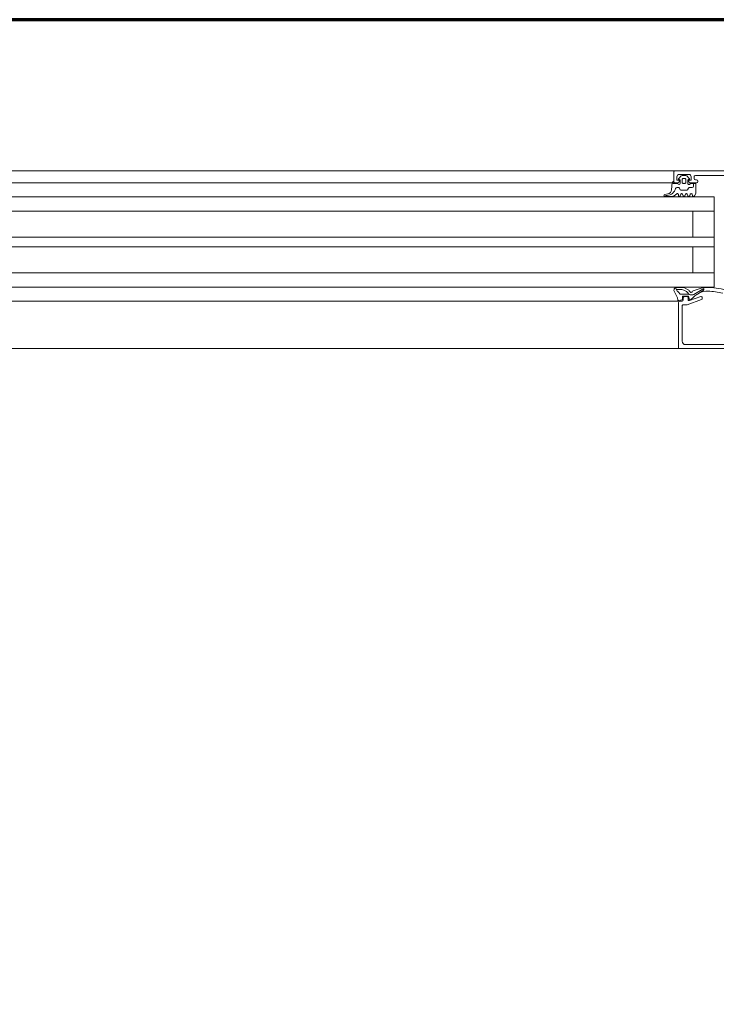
# Model space of a CAD drawing. Header units: centimetres. Extents: x -1631 to 21770, y -8842 to 3590.
# Tile 103 of 133: x 445 to 475, y 1636 to 1678. Entities that reach past the tile are written whole.
import ezdxf

# ---------------------------------------------------------------- set-up
doc = ezdxf.new("R2010")
doc.units = ezdxf.units.CM
doc.linetypes.add('Dash', pattern=[60, 30, -30])
doc.linetypes.add('Długa kreska', pattern=[142.875, 95.25, -47.625])
for name, color, linetype, lineweight in [('A-DETL', 90, 'Continuous', 9), ('A-DETL-GENF', 92, 'Continuous', 9), ('A-DOOR', 31, 'Continuous', 13), ('A-DOOR-HDLN', 31, 'Dash', 9)]:
    doc.layers.add(name, color=color, linetype=linetype, lineweight=lineweight)

# ---------------------------------------------------------------- blocks, each defined once
blk = doc.blocks.new('Schueco_FWS_ADS-75-SimplySmart_inw_Family-02 - FWS SI insert unit 90-2368395-6_piętro IV __13_80 m_ - stan projektowany')
at = {"layer": 'A-DETL-GENF'}
for p, q in [((-75.5, 6.6), (75.5, 6.6)), ((7.65, 4.6), (-59.08, 4.6)), ((-54.5, 4), (7.65, 4)), ((-54.5, 3.4), (7.65, 3.4)), ((-54.5, 2.3), (7.65, 2.3)), ((-54.5, 1.9), (7.65, 1.9)), ((-54.5, 0.8), (7.65, 0.8)), ((-54.5, 0.2), (7.65, 0.2)), ((-54.5, -0.4), (7.65, -0.4)), ((74.6, -0.9), (-74.6, -0.9))]:
    blk.add_line(p, q, dxfattribs=at)
at = {"layer": 'A-DOOR'}
for p, q in [((-59.4, 6.43), (-61.71, 6.43)), ((-59.25, 6.6), (-53.75, 6.6)), ((-59.25, 4.8), (-59.25, 6.28)), ((-60.067, 4.529), (-59.468, 4.747)), ((-59.567, 4.573), (-60.033, 4.403)), ((-59.451, 4.75), (-59.3, 4.75)), ((-59.15, 4.6), (-59.25, 4.6)), ((-59.246, 4.542), (-59.107, 4.569)), ((-59.738, 4.315), (-60.167, 4.063)), ((-60.136, 4.153), (-59.897, 4.297)), ((-59.72, 4.163), (-60.134, 4.021)), ((-60.1, 4.45), (-60.1, 4.482)), ((-59.59, 4.329), (-59.687, 4.329)), ((-59.599, 4.54), (-59.572, 4.54)), ((-59.55, 4.155), (-59.59, 4.21)), ((-59.542, 4.514), (-59.529, 4.411)), ((-59.5, 4.45), (-59.5, 4.526)), ((-59.499, 4.385), (-59.289, 4.385)), ((-59.35, 4.4), (-59.45, 4.4)), ((-59.316, 4.129), (-59.434, 4.193)), ((-59.3, 4.55), (-59.3, 4.45)), ((-59.259, 4.419), (-59.27, 4.509)), ((-59.04, 4.161), (-58.966, 4.031)), ((-59.344, 4.03), (-59.511, 4.121)), ((-59.022, 4.015), (-59.287, 4.015)), ((-59.01, 4.108), (-59.234, 4.108)), ((-53.75, 3.4), (-60.6, 3.4)), ((-59.146, 3.4), (-53.75, 3.4)), ((-53.75, 0.8), (-60.6, 0.8)), ((-59.691, 0.15), (-59.669, 0.09)), ((-59.591, 0.09), (-59.569, 0.15)), ((-59.491, 0.15), (-59.469, 0.09)), ((-59.391, 0.09), (-59.369, 0.15)), ((-59.291, 0.15), (-59.269, 0.09)), ((-59.191, 0.09), (-59.169, 0.15)), ((-59.09, 0.14), (-59.09, 0.1)), ((-58.791, 0.18), (-58.524, 0.18)), ((-58.516, 0.101), (-58.642, 0.076)), ((-58.526, 0.158), (-58.499, 0.172)), ((-59.86, -0.4), (-59.58, -0.4)), ((-59.59, -0.37), (-59.8, -0.37)), ((-59.728, -0.37), (-59.728, -0.25)), ((-59.678, -0.2), (-59.567, -0.2)), ((-59.523, -0.175), (-59.483, -0.105)), ((-59.49, -0.5), (-59.49, -0.37)), ((-59.44, -0.08), (-59.216, -0.08)), ((-59.3, -0.37), (-59.36, -0.37)), ((-59.173, -0.105), (-59.132, -0.175)), ((-59.17, -0.37), (-59.17, -0.5)), ((-59.089, -0.2), (-59.024, -0.2)), ((-59.08, -0.4), (-58.95, -0.4)), ((-58.803, -0.103), (-58.83, -0.41)), ((-58.828, -0.4), (-53.75, -0.4)), ((-61.81, -0.7), (-59.81, -0.7)), ((-59.91, -0.47), (-59.91, -0.45)), ((-59.81, -0.52), (-59.86, -0.52)), ((-59.76, -0.65), (-59.76, -0.57)), ((-59.447, -0.685), (-59.551, -0.581)), ((-59.53, -0.53), (-59.52, -0.53)), ((-59.53, -0.75), (-59.13, -0.75)), ((-59.248, -0.7), (-59.412, -0.7)), ((-59.41, -0.42), (-59.41, -0.53)), ((-59.36, -0.58), (-59.3, -0.58)), ((-59.25, -0.53), (-59.25, -0.42)), ((-59.109, -0.581), (-59.213, -0.685)), ((-59.14, -0.53), (-59.13, -0.53)), ((-58.9, -0.45), (-58.9, -0.85)), ((-58.95, -0.9), (-67.55, -0.9)), ((-58.95, -0.9), (-53.75, -0.9))]:
    blk.add_line(p, q, dxfattribs=at)
at = {"layer": 'A-DOOR', "flags": 128}
for points in [[(-61.95, 6.48), (-62.05, 6.48), (-62.05, 6.6), (-59.1, 6.6), (-59.1, 4.65)], [(-59.489, 4.241), (-59.527, 4.303), (-59.191, 4.303)], [(-53.75, 4), (-60.6, 4), (-60.6, 0.2), (-53.75, 0.2)], [(-59.7, 3.4), (-59.7, 2.3), (-60.6, 2.3), (-53.75, 2.3)], [(-59.7, 0.8), (-59.7, 1.9), (-60.6, 1.9), (-53.75, 1.9)], [(-59.83, -0.34), (-59.83, 0.06), (-59.765, 0.16)], [(-58.87, -0.45), (-58.87, -0.37), (-59.07, -0.37)], [(-59.53, -0.45), (-59.53, -0.5), (-59.63, -0.5), (-59.63, -0.65)], [(-59.03, -0.65), (-59.03, -0.5), (-59.13, -0.5), (-59.13, -0.45)]]:
    blk.add_lwpolyline(points, dxfattribs=at)
at = {"layer": 'A-DOOR'}
for centre, radius, start, end in [((-59.4, 6.28), 0.15, 0, 90), ((-59.55, 4.526), 0.05, 0, 110), ((-59.451, 4.7), 0.05, 90, 110), ((-59.3, 4.8), 0.05, 270, 0), ((-59.25, 4.55), 0.05, 90, 180), ((-59.15, 4.65), 0.05, 270, 0), ((-59.1, 4.54), 0.03, 11.4268, 102.3565), ((-60.268, 7.009), 2.834, 255.7856, 268.4777), ((-60.322, 4.975), 0.8, 268.4714, 296.3861), ((-60.097, 4.089), 0.075, 121.1063, 200.0149), ((-60.05, 4.482), 0.05, 110, 180), ((-60.05, 4.45), 0.05, 180, 290), ((-60.491, 5.282), 1.15, 297.1697, 319.1518), ((-59.687, 4.229), 0.1, 90, 120.3836), ((-59.746, 4.239), 0.08, 289.0101, 333.0444), ((-59.63, 4.18), 0.05, 36.3666, 153.0444), ((-59.599, 4.51), 0.03, 90, 139.1518), ((-59.584, 4.253), 0.0764, 29.9329, 94.2645), ((-59.572, 4.51), 0.03, 7.0564, 90), ((-59.453, 4.226), 0.12, 216.3666, 241.3666), ((-59.499, 4.415), 0.03, 187.0564, 270), ((-59.45, 4.45), 0.05, 180, 270), ((-59.353, 4.342), 0.17, 216.4634, 241.4634), ((-59.35, 4.45), 0.05, 270, 0), ((-59.289, 4.415), 0.03, 270, 7.2077), ((-59.24, 4.513), 0.03, 100.9941, 188.118), ((-59.191, 4.243), 0.06, 33.3021, 90), ((-57.763, 5.398), 1.777, 219.1355, 223.7266), ((-58.14, 4.734), 0.95, 191.4268, 214.051), ((-59.075, 4.141), 0.04, 29.6254, 45.0361), ((-59.026, 4.135), 0.12, 271.9923, 34.051), ((-60.267, 7.009), 2.994, 255.7723, 272.1183), ((-60.16, 4.097), 0.08, 272.1106, 289.0101), ((-59.287, 4.135), 0.12, 241.3666, 270.0039), ((-59.234, 4.278), 0.17, 241.4634, 270.0728), ((-59.73, 0.14), 0.04, 14.9995, 150.0003), ((-59.63, 0.1), 0.04, 195.0002, 344.9998), ((-59.53, 0.14), 0.04, 14.9996, 165.0004), ((-59.43, 0.1), 0.04, 195.0002, 344.9998), ((-59.33, 0.14), 0.04, 14.9996, 165.0004), ((-59.23, 0.1), 0.04, 195.0002, 344.9998), ((-59.13, 0.14), 0.04, 359.9998, 165.0003), ((-59.05, 0.1), 0.04, 180, 319.6792), ((-58.791, -0.12), 0.3, 89.9987, 139.6802), ((-58.603, -0.244), 0.381, 91.8995, 167.3401), ((-58.604, -0.12), 0.2, 101.0025, 174.9918), ((-58.649, 0.478), 0.343, 275.6011, 291.0537), ((-58.524, 0.14), 0.04, 281.0106, 90.0809), ((-59.86, -0.45), 0.05, 90, 180), ((-59.8, -0.34), 0.03, 180, 270), ((-59.678, -0.25), 0.05, 90, 180), ((-59.54, -0.37), 0.05, 359.9994, 179.9994), ((-59.58, -0.45), 0.05, 0, 90), ((-59.567, -0.15), 0.05, 270, 330), ((-59.44, -0.13), 0.05, 90, 150), ((-59.36, -0.42), 0.05, 89.9989, 180.0011), ((-59.3, -0.42), 0.05, 359.9989, 90.0011), ((-59.216, -0.13), 0.05, 30, 90), ((-59.12, -0.37), 0.05, 0, 180), ((-59.089, -0.15), 0.05, 210, 270), ((-59.08, -0.45), 0.05, 90, 180), ((-59.024, -0.15), 0.05, 270, 347.8734), ((-58.95, -0.45), 0.05, 0, 90), ((-58.87, -0.41), 0.04, 270.0001, 359.9994), ((-59.86, -0.47), 0.05, 180, 270), ((-59.81, -0.57), 0.05, 0, 90), ((-59.81, -0.65), 0.05, 270, 0), ((-59.53, -0.65), 0.1, 180, 270), ((-59.53, -0.56), 0.03, 89.9999, 225.0019), ((-59.52, -0.5), 0.03, 270, 0), ((-59.412, -0.65), 0.05, 224.9723, 270), ((-59.36, -0.53), 0.05, 179.9979, 270.0021), ((-59.3, -0.53), 0.05, 269.9979, 0.0021), ((-59.248, -0.65), 0.05, 270, 315.0202), ((-59.14, -0.5), 0.03, 180, 270), ((-59.13, -0.56), 0.03, 315.0034, 89.9945), ((-59.13, -0.65), 0.1, 270, 0), ((-58.95, -0.85), 0.05, 270, 0)]:
    blk.add_arc(centre, radius, start, end, dxfattribs=at)
at = {"layer": 'A-DOOR-HDLN'}
blk.add_arc((-72.3, 7.6), 93.95, 360, 90, dxfattribs=at)

msp = doc.modelspace()

# ---------------------------------------------------------------- linework, layer by layer
at = {"layer": 'A-DETL', "linetype": 'Długa kreska', "lineweight": 70}
msp.add_line((536.377, 1678.001), (3.377, 1678.001), dxfattribs=at)

# ---------------------------------------------------------------- block references
at = {"layer": 'A-DOOR', "rotation": 180}
msp.add_blockref('Schueco_FWS_ADS-75-SimplySmart_inw_Family-02 - FWS SI insert unit 90-2368395-6_piętro IV __13_80 m_ - stan projektowany', (413.877, 1670.726), dxfattribs=at)

doc.saveas('drawing.dxf')
